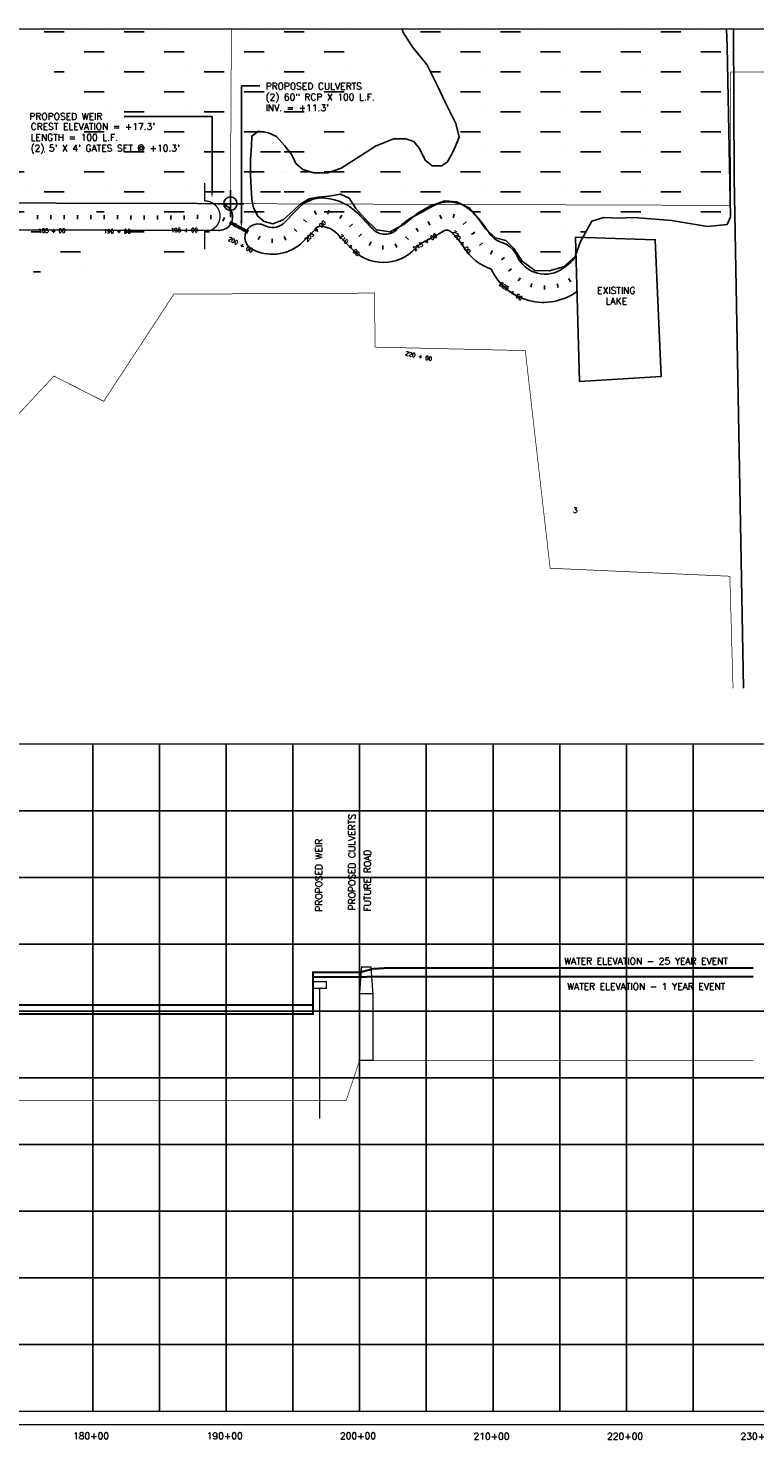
# Model space of a CAD drawing. Extents: x 226563 to 243323, y 782650 to 793377.
# Tile 3 of 4: x 231959 to 237405, y 782799 to 793377. Entities that reach past the tile are written whole.
import ezdxf
from ezdxf.enums import TextEntityAlignment as Align

# ---------------------------------------------------------------- set-up
doc = ezdxf.new("R2010")
doc.units = 0
doc.header["$LTSCALE"] = 800
doc.header["$PDMODE"] = 34
doc.header["$PDSIZE"] = 100
doc.linetypes.add('CENTER', pattern=[0])
doc.linetypes.add('DASHED', pattern=[0])
doc.layers.get('0').update_dxf_attribs({"linetype": 'CONTINUOUS'})
for name, color, linetype in [('BORDER', 1, 'CONTINUOUS'), ('FLOOD1', 15, 'CONTINUOUS'), ('FLOOD4', 15, 'CONTINUOUS'), ('GRID', 2, 'CONTINUOUS'), ('HATCH', 3, 'CONTINUOUS'), ('MAJROADS', 9, 'CONTINUOUS'), ('PLAKES', 5, 'CONTINUOUS'), ('PRSTRUCT', 13, 'CONTINUOUS'), ('SEC', 2, 'CONTINUOUS'), ('SPROF', 11, 'DASHED'), ('STATIONS', 7, 'CONTINUOUS'), ('STRUCTTEXT', 7, 'CONTINUOUS'), ('STRUCTURES', 1, 'CONTINUOUS'), ('SUBBASINS', 6, 'DASHED'), ('SURVCENTER', 7, 'CENTER'), ('TEXT', 7, 'CONTINUOUS'), ('WL-PRESERVE', 14, 'CONTINUOUS')]:
    doc.layers.add(name, color=color, linetype=linetype)
doc.styles.get("Standard").update_dxf_attribs({"font": 'ROMANT'})

# ---------------------------------------------------------------- blocks, each defined once
blk = doc.blocks.new('FCSTCK')
at = {"layer": 'SURVCENTER', "color": 0}
blk.add_line((0, -0.5), (0, 0.5), dxfattribs=at)
blk = doc.blocks.new('*X')
at = {"color": 0}
for p, q in [((234900, 793350), (235050, 793350)), ((235200, 793350), (235200, 793350)), ((235350, 793350), (235350, 793350)), ((235500, 793350), (235650, 793350)), ((235800, 793350), (235800, 793350)), ((236400, 793350), (236400, 793350)), ((236550, 793350), (236550, 793350)), ((236700, 793350), (236850, 793350)), ((237000, 793350), (237000, 793350)), ((237150, 793350), (237150, 793350)), ((234900, 793200), (234900, 793200)), ((235050, 793200), (235050, 793200)), ((235200, 793200), (235350, 793200)), ((235500, 793200), (235500, 793200)), ((235650, 793200), (235650, 793200)), ((235800, 793200), (235950, 793200)), ((236100, 793200), (236100, 793200)), ((236250, 793200), (236250, 793200)), ((236400, 793200), (236550, 793200)), ((236700, 793200), (236700, 793200)), ((236850, 793200), (236850, 793200)), ((237000, 793200), (237150, 793200)), ((234975, 793050), (235050, 793050)), ((235200, 793050), (235200, 793050)), ((235350, 793050), (235350, 793050)), ((235500, 793050), (235650, 793050)), ((235800, 793050), (235800, 793050)), ((235950, 793050), (235950, 793050)), ((236100, 793050), (236250, 793050)), ((236400, 793050), (236400, 793050)), ((236550, 793050), (236550, 793050)), ((236700, 793050), (236850, 793050)), ((237000, 793050), (237000, 793050)), ((237150, 793050), (237150, 793050)), ((235050, 792900), (235050, 792900)), ((235200, 792900), (235350, 792900)), ((235500, 792900), (235500, 792900)), ((235650, 792900), (235650, 792900)), ((235800, 792900), (235950, 792900)), ((236100, 792900), (236100, 792900)), ((236250, 792900), (236250, 792900)), ((236400, 792900), (236550, 792900)), ((236700, 792900), (236700, 792900)), ((236850, 792900), (236850, 792900)), ((237000, 792900), (237150, 792900)), ((235200, 792750), (235200, 792750)), ((235350, 792750), (235350, 792750)), ((235500, 792750), (235650, 792750)), ((235800, 792750), (235800, 792750)), ((235950, 792750), (235950, 792750)), ((236100, 792750), (236250, 792750)), ((236400, 792750), (236400, 792750)), ((236550, 792750), (236550, 792750)), ((236700, 792750), (236850, 792750)), ((237000, 792750), (237000, 792750)), ((237150, 792750), (237150, 792750)), ((233700, 792600), (233700, 792600)), ((235200, 792600), (235350, 792600)), ((235500, 792600), (235500, 792600)), ((235650, 792600), (235650, 792600)), ((235800, 792600), (235950, 792600)), ((236100, 792600), (236100, 792600)), ((236250, 792600), (236250, 792600)), ((236400, 792600), (236550, 792600)), ((236700, 792600), (236700, 792600)), ((236850, 792600), (236850, 792600)), ((237000, 792600), (237150, 792600)), ((233700, 792450), (233850, 792450)), ((234600, 792450), (234600, 792450)), ((234750, 792450), (234750, 792450)), ((234900, 792450), (234904, 792450)), ((235200, 792450), (235200, 792450)), ((235350, 792450), (235350, 792450)), ((235500, 792450), (235650, 792450)), ((235800, 792450), (235800, 792450)), ((235950, 792450), (235950, 792450)), ((236100, 792450), (236250, 792450)), ((236400, 792450), (236400, 792450)), ((236550, 792450), (236550, 792450)), ((236700, 792450), (236850, 792450)), ((237000, 792450), (237000, 792450)), ((237150, 792450), (237150, 792450)), ((233700, 792300), (233700, 792300)), ((233850, 792300), (233850, 792300)), ((234000, 792300), (234076, 792300)), ((234300, 792300), (234300, 792300)), ((234450, 792300), (234450, 792300)), ((234600, 792300), (234750, 792300)), ((234900, 792300), (234900, 792300)), ((235050, 792300), (235050, 792300)), ((235200, 792300), (235350, 792300)), ((235500, 792300), (235500, 792300)), ((235650, 792300), (235650, 792300)), ((235800, 792300), (235950, 792300)), ((236100, 792300), (236100, 792300)), ((236250, 792300), (236250, 792300)), ((236400, 792300), (236550, 792300)), ((236700, 792300), (236700, 792300)), ((236850, 792300), (236850, 792300)), ((237000, 792300), (237150, 792300)), ((233700, 792150), (233850, 792150)), ((234000, 792150), (234000, 792150)), ((234150, 792150), (234150, 792150)), ((234300, 792150), (234450, 792150)), ((234600, 792150), (234600, 792150)), ((234750, 792150), (234750, 792150)), ((234900, 792150), (235050, 792150)), ((235200, 792150), (235200, 792150)), ((235350, 792150), (235350, 792150)), ((235500, 792150), (235650, 792150)), ((235800, 792150), (235800, 792150)), ((235950, 792150), (235950, 792150)), ((236100, 792150), (236250, 792150)), ((236400, 792150), (236400, 792150)), ((236550, 792150), (236550, 792150)), ((236700, 792150), (236850, 792150)), ((237000, 792150), (237000, 792150)), ((237150, 792150), (237150, 792150)), ((233700, 792000), (233700, 792000)), ((233850, 792000), (233850, 792000)), ((234450, 792000), (234450, 792000)), ((234600, 792000), (234750, 792000)), ((235292, 792000), (235350, 792000)), ((235500, 792000), (235500, 792000)), ((235650, 792000), (235650, 792000)), ((235800, 792000), (235950, 792000)), ((236100, 792000), (236100, 792000)), ((236250, 792000), (236250, 792000)), ((236400, 792000), (236550, 792000)), ((236700, 792000), (236700, 792000)), ((236850, 792000), (236850, 792000)), ((237000, 792000), (237150, 792000)), ((230700, 791850), (230850, 791850)), ((231982, 791850), (232050, 791850)), ((232200, 791850), (232200, 791850)), ((232350, 791850), (232350, 791850)), ((235500, 791850), (235650, 791850)), ((235800, 791850), (235800, 791850)), ((235950, 791850), (235950, 791850)), ((236100, 791850), (236139, 791850)), ((230700, 791700), (230700, 791700)), ((230850, 791700), (230850, 791700)), ((232050, 791700), (232050, 791700)), ((232200, 791700), (232350, 791700)), ((235650, 791700), (235650, 791700)), ((235800, 791700), (235950, 791700)), ((231998, 791550), (232050, 791550)), ((232200, 791550), (232200, 791550)), ((232350, 791550), (232350, 791550))]:
    blk.add_line(p, q, dxfattribs=at)
blk = doc.blocks.new('WEIR')
at = {"layer": 'STRUCTURES', "color": 0, "const_width": 20}
blk.add_lwpolyline([(0, 498), (0, 230, -1), (0, -230), (0, -498)], format="xyb", dxfattribs=at)
blk = doc.blocks.new('FCSTA')
at = {"color": 0}
blk.add_attdef('FCSTA', text='', height=1, dxfattribs=at).set_placement((0, 0), align=Align.MIDDLE)

msp = doc.modelspace()

# ---------------------------------------------------------------- linework, layer by layer
at = {"layer": 'BORDER', "color": 0, "const_width": 10}
msp.add_lwpolyline([(226568, 782912), (243318, 782912), (243318, 793372), (226568, 793372)], close=True, dxfattribs=at)
for points in [[(226568, 788012), (243318, 788012)], [(226568, 783012), (243318, 783012)]]:
    msp.add_lwpolyline(points, dxfattribs=at)
at = {"layer": 'FLOOD1', "color": 0}
msp.add_line((234194, 786267), (234243, 786267), dxfattribs=at)
at = {"layer": 'FLOOD1', "color": 0, "const_width": 15}
msp.add_lwpolyline([(227443, 785990), (228043, 785990), (229043, 785990), (230043, 785990), (231043, 785990), (232043, 785990), (233043, 785990), (234093, 785990), (234094, 786267), (234443, 786267), (234543, 786269), (234643, 786270), (237393, 786270)], dxfattribs=at)
at = {"layer": 'FLOOD4', "color": 0, "const_width": 15}
msp.add_lwpolyline([(227443, 786053), (228043, 786056), (229043, 786056), (230043, 786057), (231043, 786057), (232043, 786057), (233043, 786058), (234093, 786058), (234094, 786301), (234243, 786301), (234443, 786301), (234543, 786328), (234643, 786334), (237393, 786334)], dxfattribs=at)
at = {"layer": 'GRID', "color": 0}
for points in [[(232443, 783012), (232443, 788012)], [(232943, 783012), (232943, 788012)], [(233443, 783012), (233443, 788012)], [(233943, 783012), (233943, 788012)], [(234443, 783012), (234443, 788012)], [(234943, 783012), (234943, 788012)], [(235443, 783012), (235443, 788012)], [(235943, 783012), (235943, 788012)], [(236443, 783012), (236443, 788012)], [(236943, 783012), (236943, 788012)], [(226568, 787512), (243318, 787512)], [(226568, 787012), (243318, 787012)], [(226568, 786512), (243318, 786512)], [(226568, 786012), (243318, 786012)], [(226568, 785512), (243318, 785512)], [(226568, 785012), (243318, 785012)], [(226568, 784512), (243318, 784512)], [(226568, 784012), (243318, 784012)], [(226568, 783512), (243318, 783512)]]:
    msp.add_lwpolyline(points, dxfattribs=at)
at = {"layer": 'MAJROADS', "color": 0}
msp.add_lwpolyline([(237246, 793372), (237251, 792256), (237320, 788431)], dxfattribs=at)
at = {"layer": 'PLAKES', "color": 0}
msp.add_line((233684, 791810), (233684, 791810), dxfattribs=at)
for points in [[(230044, 792072), (233228, 792063), (233386, 792062, -1.029252), (233391, 791862), (233386, 791862)], [(233636, 791722, -1), (233731, 791898, 0.307406), (233870, 791912), (233966, 792008, -0.254625), (234186, 792104, -0.180675), (234434, 791985, -0.004103), (234541, 791873, 0.434094), (234727, 791873, -0.088094), (234862, 791974, 0.0158), (234986, 792042, -0.334537), (235279, 792008, -0.061314), (235409, 791850, 0.174002), (235510, 791771, -0.211221), (235623, 791670, 0.480905), (235972, 791580, 0.047679), (236065, 791664, -2.236283)], [(233999, 791759), (234107, 791867, -0.295773), (234156, 791893, -0.180675), (234277, 791835, -0.004103), (234382, 791725, 0.434094), (234860, 791725, -0.088094), (234940, 791784, 0.0158), (235075, 791858, -0.334537), (235129, 791851, -0.061314), (235227, 791731, 0.170352), (235430, 791571, 0.470146), (236072, 791403, 0.047679)], [(233999, 791759, -0.307406), (233636, 791722, 0.242517)]]:
    msp.add_lwpolyline(points, format="xyb", dxfattribs=at)
for points in [[(233496, 792062), (233496, 792061)], [(233386, 791862), (230043, 791872)]]:
    msp.add_lwpolyline(points, dxfattribs=at)
at = {"layer": 'PLAKES', "color": 0, "const_width": 25}
msp.add_lwpolyline([(233469, 791923), (233601, 791852)], dxfattribs=at)
at = {"layer": 'PLAKES', "color": 0}
msp.add_lwpolyline([(236061, 791812), (236091, 790730), (236704, 790767), (236659, 791792)], close=True, dxfattribs=at)
at = {"layer": 'PRSTRUCT', "color": 0, "const_width": 10}
for points in [[(234443, 786142), (234458, 786342), (234528, 786342), (234543, 786142)], [(234143, 786181), (234143, 785206)]]:
    msp.add_lwpolyline(points, dxfattribs=at)
for points in [[(234093, 786181), (234193, 786181), (234193, 786231), (234093, 786231)], [(234443, 786142), (234543, 786142), (234543, 785642), (234443, 785642)]]:
    msp.add_lwpolyline(points, close=True, dxfattribs=at)
at = {"layer": 'SEC', "color": 0}
msp.add_point((233475, 792062), dxfattribs=at)
at = {"layer": 'SPROF', "color": 0, "const_width": 5}
for points in [[(234343, 785342), (234443, 785642), (237393, 785642)], [(227443, 785342), (228043, 785342), (229043, 785342), (230043, 785342), (231043, 785342), (232043, 785342), (233043, 785342), (234143, 785342), (234193, 785342), (234194, 785342), (234243, 785342), (234343, 785342)]]:
    msp.add_lwpolyline(points, dxfattribs=at)
at = {"layer": 'STRUCTTEXT', "color": 0}
for p, q in [((233557, 791932), (233557, 792945)), ((233557, 792945), (233696, 792945)), ((233337, 792716), (232679, 792716)), ((233337, 792154), (233337, 792716))]:
    msp.add_line(p, q, dxfattribs=at)
for points in [[(233345, 792154), (233329, 792154), (233337, 792104)], [(233565, 791932), (233548, 791932), (233557, 791882)]]:
    msp.add_solid(points, dxfattribs=at)
at = {"layer": 'SUBBASINS', "color": 0, "linetype": 'DASHED', "const_width": 5}
for points in [[(238638, 793049), (237225, 793049), (237225, 792049), (233475, 792062), (233482, 793372)], [(227443, 788160), (229176, 788138), (229949, 789239), (230474, 788971), (232152, 790770), (232525, 790581), (233051, 791384), (234555, 791392), (234559, 790987), (235685, 790961), (235871, 789330), (237218, 789270), (237242, 788431)]]:
    msp.add_lwpolyline(points, dxfattribs=at)
at = {"layer": 'WL-PRESERVE', "color": 0}
for points in [[(237194, 793372), (237197, 793240), (237216, 792347), (237224, 791963), (237198, 791905), (237051, 791892), (236781, 791935), (236502, 791959), (236380, 791954), (236273, 791958), (236183, 791931), (236100, 791778), (236059, 791667), (235971, 791589), (235864, 791558), (235757, 791560), (235662, 791631), (235600, 791725), (235538, 791785), (235462, 791807), (235387, 791874), (235329, 791956), (235265, 792032), (235169, 792076), (235081, 792083), (234969, 792043), (234879, 791992), (234777, 791908), (234671, 791852), (234569, 791865), (234481, 791952), (234415, 792027), (234364, 792102), (234299, 792134), (234212, 792119), (234133, 792111), (234064, 792099), (233994, 792055), (233944, 792009), (233870, 791942), (233792, 791910), (233727, 791928), (233680, 791968), (233648, 792032), (233635, 792092), (233624, 792274), (233625, 792393), (233632, 792494), (233636, 792568), (233686, 792605), (233760, 792594), (233820, 792566), (233879, 792498), (233936, 792428), (233966, 792364), (234018, 792317), (234100, 792293), (234206, 792292), (234306, 792328), (234449, 792421), (234561, 792493), (234696, 792549), (234789, 792547), (234849, 792528), (234892, 792475), (234935, 792388), (234986, 792345), (235057, 792346), (235076, 792359), (235102, 792376), (235145, 792453), (235175, 792524), (235190, 792560)], [(235190, 792560), (235164, 792662), (235083, 792828), (235027, 792946), (234947, 793106), (234842, 793233), (234767, 793349), (234762, 793372)]]:
    msp.add_lwpolyline(points, dxfattribs=at)

# ---------------------------------------------------------------- block references
at = {"layer": 'HATCH', "color": 0}
for p in [(-2822, 0), (-2822, 0), (0, 0)]:
    msp.add_blockref('*X', p, dxfattribs=at)
at = {"layer": 'STATIONS', "color": 0, "xscale": 30, "yscale": 30, "zscale": 30}
for p in [(232029, 791961), (232129, 791961), (232129, 791961), (232229, 791961), (232329, 791960), (232429, 791960), (232529, 791960), (232629, 791960), (232629, 791960), (232729, 791959), (232829, 791959), (232929, 791959), (233029, 791958), (233129, 791958), (233129, 791958)]:
    msp.add_blockref('FCSTCK', p, dxfattribs=at)
for p, rotation in [((233229, 791963), 359.83), ((233329, 791962), 359.83), ((233424, 791945), 332.39), ((234111, 791995), 20.57), ((234209, 791999), 348.57), ((234302, 791963), 328.99), ((235050, 791962), 24.47), ((235148, 791970), 344.9900000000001), ((233513, 791899), 332.39), ((233602, 791853), 332.39), ((233963, 791863), 44.98999999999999), ((234034, 791934), 44.98999999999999), ((234378, 791899), 313.87), ((234875, 791866), 32.38), ((234963, 791914), 28.32999999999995), ((235230, 791916), 314.27), ((235295, 791840), 306.48), ((233690, 791806), 333.62), ((233787, 791783), 359.13), ((233884, 791803), 24.63999999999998), ((234447, 791826), 313.25), ((234523, 791762), 330.65), ((234617, 791733), 355.86), ((234716, 791748), 21.06), ((234798, 791803), 46.26999999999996), ((235353, 791759), 311.76), ((235431, 791697), 331.5099999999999), ((235518, 791650), 310.76), ((235570, 791565), 307.09), ((235641, 791495), 324.41), ((235730, 791450), 341.72), ((235828, 791434), 359.03), ((235927, 791447), 16.33999999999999), ((236017, 791489), 33.64999999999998)]:
    msp.add_blockref('FCSTCK', p, dxfattribs=dict(at, rotation=rotation))
for p, rotation, values in [((234111, 791856), 44.98999999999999, {'FCSTA': '205 + 00'}), ((233551, 791755), 332.39, {'FCSTA': '200 + 00'}), ((234367, 791751), 313.25, {'FCSTA': '210 + 00'}), ((234934, 791774), 32.38, {'FCSTA': '215 + 00'}), ((235206, 791775), 306.48, {'FCSTA': '220 + 00'}), ((235577, 791406), 324.41, {'FCSTA': '225 + 00'})]:
    msp.add_blockref('FCSTA', p, dxfattribs=dict(at, rotation=rotation)).add_auto_attribs(values)
at = {"layer": 'STRUCTURES', "color": 0, "xscale": 0.5, "yscale": 0.5, "zscale": 0.5}
msp.add_blockref('WEIR', (233282, 791968), dxfattribs=at)

# ---------------------------------------------------------------- texts
at = {"layer": 'STATIONS', "color": 0}
for s, p in [('185 + 00', (232136, 791844)), ('190 + 00', (232626, 791840)), ('195 + 00', (233130, 791849))]:
    msp.add_text(s, height=30, dxfattribs=at).set_placement(p, align=Align.CENTER)
msp.add_text('3', height=40, dxfattribs=at).set_placement((236042, 789745))
at = {"layer": 'STRUCTTEXT', "color": 0}
for s, p in [('PROPOSED CULVERTS', (233738, 792917)), ('(2) 60" RCP X 100 L.F.', (233738, 792836)), ("INV. = +11.3'", (233738, 792755)), ('PROPOSED WEIR', (231968, 792691)), ("CREST ELEVATION = +17.3'", (231977, 792615)), ("(2) 5' X 4' GATES SET @ +10.3'", (231977, 792453)), ('LENGTH = 100 L.F.', (231977, 792534))]:
    msp.add_text(s, height=50, dxfattribs=at).set_placement(p)
at = {"layer": 'TEXT', "color": 0}
for s, p in [('EXISTING', (236367, 791387)), ('LAKE', (236367, 791306)), ('WATER ELEVATION - 25 YEAR EVENT', (236590, 786361)), ('WATER ELEVATION - 1 YEAR EVENT', (236591, 786171)), ('180+00', (232430, 782803)), ('190+00', (233432, 782803)), ('200+00', (234431, 782803)), ('210+00', (235432, 782800)), ('220+00', (236433, 782800)), ('230+00', (237433, 782800))]:
    msp.add_text(s, height=50, dxfattribs=at).set_placement(p, align=Align.CENTER)
msp.add_text('220 + 00', height=30, rotation=347.4734, dxfattribs=at).set_placement((234883, 790905), align=Align.CENTER)
for s, p in [('PROPOSED CULVERTS', (234411, 786767)), ('PROPOSED WEIR', (234163, 786757)), ('FUTURE ROAD', (234526, 786758))]:
    msp.add_text(s, height=50, rotation=90, dxfattribs=at).set_placement(p)

doc.saveas('drawing.dxf')
